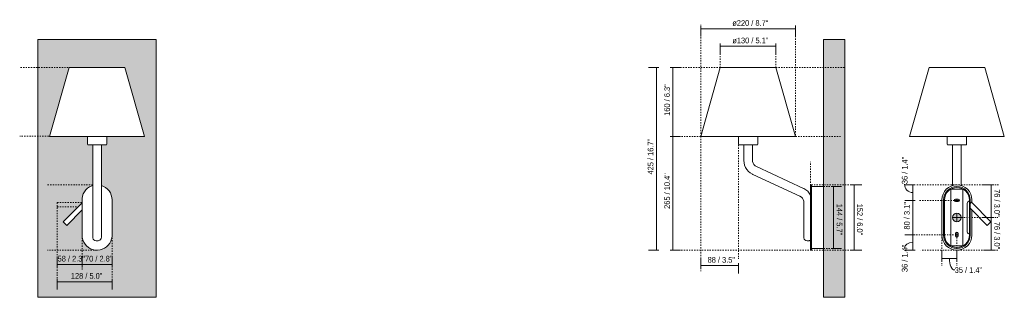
# Model space of a CAD drawing. Header units: millimetres. Extents: x -6760 to -4467, y 0 to 6739.
# Tile 1 of 3: x -6760 to -4467, y 0 to 646. Entities that reach past the tile are written whole.
import ezdxf

# ---------------------------------------------------------------- set-up
doc = ezdxf.new("R2010")
doc.units = ezdxf.units.MM
doc.linetypes.add('Dash', pattern=[6, 3, -3])
doc.layers.add('A-ANNO-DIMS', color=7, linetype='Dash', lineweight=9, true_color=0xd2d2d2)
for name, color, linetype, lineweight in [('A-ANNO-DIMS-6', 7, 'Continuous', 9), ('A-DETL-GENF', 7, 'Continuous', 9), ('A-WALL', 7, 'Continuous', 9), ('E-LITE-EQPM', 7, 'Continuous', 20)]:
    doc.layers.add(name, color=color, linetype=linetype, lineweight=lineweight)
doc.styles.add('Arial Narrow', font='ARIALN.TTF', dxfattribs={"height": 13.2})
doc.dimstyles.new('FARO_-_2_2mm_Arial_Narrow_mm_Inch_Left', dxfattribs={"dimscale": 304.8, "dimtxt": 13.509289, "dimasz": 0, "dimexe": 0.059055, "dimexo": 0.0625, "dimgap": 0.009843, "dimtad": 1, "dimdec": 0, "dimzin": 0, "dimdsep": 46, "dimtxsty": 'Arial Narrow', "dimblk1": 'NONE', "dimblk2": 'NONE', "dimsah": 1, "dimcen": 0.09, "dimadec": 0, "dimazin": 0, "dimtfac": 1, "dimtdec": 4, "dimtix": 1, "dimtmove": 0, "dimatfit": 3, "dimfxl": 0.019685, "dimfxlon": 1, "dimtvp": 1, "dimtolj": 1, "dimtzin": 0, "dimarcsym": 2})
doc.dimstyles.new('FARO_-_2_2mm_Arial_Narrow_mm_Inch_Left_1', dxfattribs={"dimscale": 304.8, "dimtxt": 13.509289, "dimasz": 0, "dimexe": 0.059055, "dimexo": 0.0625, "dimgap": 0.009843, "dimtad": 1, "dimdec": 0, "dimzin": 0, "dimdsep": 46, "dimtxsty": 'Arial Narrow', "dimblk1": 'NONE', "dimblk2": 'NONE', "dimsah": 1, "dimcen": 0.09, "dimadec": 0, "dimazin": 0, "dimtfac": 1, "dimtdec": 4, "dimtix": 1, "dimtmove": 1, "dimatfit": 3, "dimfxl": 0.019685, "dimfxlon": 1, "dimtvp": 1, "dimtolj": 1, "dimtzin": 0, "dimarcsym": 2})
doc.dimstyles.new('FARO_-_2_2mm_Arial_Narrow_mm_Inch_Right', dxfattribs={"dimscale": 304.8, "dimtxt": 13.509289, "dimasz": 0, "dimexe": 0.059055, "dimexo": 0.0625, "dimgap": 0.009843, "dimtad": 1, "dimdec": 0, "dimzin": 0, "dimdsep": 46, "dimtxsty": 'Arial Narrow', "dimblk1": 'NONE', "dimblk2": 'NONE', "dimsah": 1, "dimcen": 0.09, "dimadec": 0, "dimazin": 0, "dimtfac": 1, "dimtdec": 4, "dimtix": 1, "dimtmove": 0, "dimatfit": 3, "dimfxl": 0.019685, "dimfxlon": 1, "dimtvp": 1, "dimtolj": 1, "dimtzin": 0, "dimarcsym": 2})

# ---------------------------------------------------------------- blocks, each defined once
blk = doc.blocks.new('24006-10 - 24006-10 ETERNA Right Chrome_White wall lamp with reader-583244-Alzado_PDF')
at = {"layer": 'E-LITE-EQPM'}
for p, q in [((-6602, 374.8), (-6602, 356.6)), ((-6557, 356.6), (-6557, 374.8)), ((-6589.5, 354.7), (-6589.5, 318.8)), ((-6569.5, 318.8), (-6569.5, 354.7)), ((-6589.5, 295.3), (-6589.5, 244.5)), ((-6569.5, 244.5), (-6569.5, 295.3)), ((-6614.5, 220.3), (-6658.7, 176.1)), ((-6614.5, 226.8), (-6614.5, 144.8)), ((-6589.5, 221.8), (-6589.5, 139.7)), ((-6569.5, 139.7), (-6569.5, 221.8)), ((-6544.5, 144.8), (-6544.5, 226.8)), ((-6650.2, 167.6), (-6614.5, 203.4)), ((-6650.2, 167.6), (-6658.7, 176.1)), ((-6579.5, 131.8), (-6581.7, 131.8)), ((-6577.2, 131.8), (-6579.5, 131.8))]:
    blk.add_line(p, q, dxfattribs=at)
at = {"layer": 'E-LITE-EQPM', "flags": 128}
for points in [[(-6600.1, 354.7), (-6601.3, 355.2), (-6602, 356.3), (-6602, 356.6)], [(-6589.5, 354.7), (-6591.6, 354.7), (-6594.8, 354.7), (-6597.4, 354.7), (-6599.1, 354.7), (-6600, 354.7), (-6600.1, 354.7)], [(-6600.1, 354.7), (-6599.7, 354.7), (-6598.4, 354.7), (-6596.2, 354.7), (-6593.3, 354.7), (-6589.8, 354.7), (-6585.9, 354.7), (-6581.7, 354.7), (-6579.5, 354.7)], [(-6579.5, 354.7), (-6575.2, 354.7), (-6571.1, 354.7), (-6567.4, 354.7), (-6564.2, 354.7), (-6561.6, 354.7), (-6559.9, 354.7), (-6559, 354.7), (-6558.8, 354.7)], [(-6558.8, 354.7), (-6559.3, 354.7), (-6560.6, 354.7), (-6562.8, 354.7), (-6565.7, 354.7), (-6569.2, 354.7), (-6569.5, 354.7)], [(-6557, 356.6), (-6557.4, 355.4), (-6558.5, 354.8), (-6558.8, 354.7)], [(-6589.5, 318.8), (-6589.5, 314), (-6589.5, 309.4), (-6589.5, 305), (-6589.5, 301.2), (-6589.5, 298), (-6589.5, 295.5), (-6589.5, 295.3)], [(-6569.5, 295.3), (-6569.5, 297.7), (-6569.5, 300.9), (-6569.5, 304.7), (-6569.5, 308.9), (-6569.5, 313.6), (-6569.5, 318.4), (-6569.5, 318.8)], [(-6589.5, 260.2), (-6591.8, 259.6), (-6596.9, 257.2), (-6601.5, 254), (-6605.6, 250.1), (-6609, 245.6), (-6611.6, 240.7), (-6613.4, 235.3), (-6614.4, 229.8), (-6614.5, 226.8)], [(-6544.5, 226.8), (-6544.9, 232.4), (-6546.3, 237.9), (-6548.5, 243), (-6551.5, 247.8), (-6555.2, 252), (-6559.6, 255.6), (-6564.4, 258.4), (-6569.5, 260.3)], [(-6589.5, 221.8), (-6589.5, 226.5), (-6589.5, 231.1), (-6589.5, 235.3), (-6589.5, 239.1), (-6589.5, 242.2), (-6589.5, 244.5)], [(-6569.5, 244.5), (-6569.5, 242.1), (-6569.5, 239), (-6569.5, 235.2), (-6569.5, 231), (-6569.5, 226.4), (-6569.5, 221.8)], [(-6652.7, 170.1), (-6653.9, 171), (-6654.6, 171.7)], [(-6614.5, 144.8), (-6614, 139.2), (-6612.7, 133.7), (-6610.5, 128.6), (-6607.5, 123.8), (-6603.8, 119.6), (-6599.4, 116), (-6594.6, 113.2), (-6589.3, 111.2), (-6583.8, 110.1), (-6578.2, 109.8), (-6572.6, 110.5), (-6567.2, 112), (-6562.1, 114.4), (-6557.5, 117.6), (-6553.4, 121.5), (-6550, 126), (-6547.4, 130.9), (-6545.6, 136.3), (-6544.6, 141.8), (-6544.5, 144.8)], [(-6581.7, 131.8), (-6584.4, 132.3), (-6586.7, 133.7), (-6588.4, 135.7), (-6589.3, 138.2), (-6589.5, 139.7)], [(-6569.5, 139.7), (-6569.9, 137.1), (-6571.2, 134.8), (-6573.2, 133), (-6575.7, 132), (-6577.2, 131.8)]]:
    blk.add_lwpolyline(points, dxfattribs=at)
blk = doc.blocks.new('24006-10 - 24006-10 ETERNA Right Chrome_White wall lamp with reader-583244-Lateral_PDF')
at = {"layer": 'E-LITE-EQPM'}
for p, q in [((-3466.9, 374.8), (-3466.9, 356.6)), ((-3421.9, 356.6), (-3421.9, 374.8)), ((-3464.7, 354.7), (-3465, 354.7)), ((-3454.4, 354.7), (-3454.4, 318.8)), ((-3434.4, 318.8), (-3434.4, 354.7)), ((-3315.3, 253.6), (-3425.1, 304.3)), ((-3433.5, 286.2), (-3323.7, 235.4)), ((-3297, 261.8), (-3297.9, 261.8)), ((-3297, 226.8), (-3297, 261.8)), ((-3269, 257.8), (-3297, 257.8)), ((-3315, 221.8), (-3315, 139.7)), ((-3299, 226.8), (-3299, 144.8)), ((-3297, 144.8), (-3297, 226.8)), ((-3297, 109.8), (-3297, 144.8)), ((-3302.7, 131.8), (-3307.2, 131.8)), ((-3297.9, 109.8), (-3297, 109.8)), ((-3297, 113.8), (-3269, 113.8))]:
    blk.add_line(p, q, dxfattribs=at)
at = {"layer": 'E-LITE-EQPM', "flags": 128}
for points in [[(-3465, 354.7), (-3466.2, 355.2), (-3466.9, 356.3), (-3466.9, 356.6)], [(-3465, 354.7), (-3464.6, 354.7), (-3463.3, 354.7), (-3461.1, 354.7), (-3458.2, 354.7), (-3454.7, 354.7), (-3450.8, 354.7), (-3446.6, 354.7), (-3442.2, 354.7), (-3438, 354.7), (-3434.1, 354.7), (-3430.6, 354.7), (-3427.7, 354.7), (-3425.5, 354.7), (-3424.2, 354.7), (-3423.8, 354.7)], [(-3422.6, 355.3), (-3423.4, 354.8), (-3423.8, 354.7)], [(-3421.9, 356.6), (-3422.3, 355.4), (-3422.4, 355.3)], [(-3454.4, 318.8), (-3453.9, 313.1), (-3452.6, 307.6), (-3450.4, 302.3), (-3447.4, 297.5), (-3443.7, 293.2), (-3439.3, 289.5), (-3434.4, 286.6), (-3433.5, 286.2)], [(-3425.1, 304.3), (-3428.4, 306.3), (-3431, 309), (-3433, 312.3), (-3434.1, 315.9), (-3434.4, 318.8)], [(-3299, 238.1), (-3302, 242.8), (-3305.7, 247), (-3310, 250.6), (-3314.9, 253.4), (-3315.3, 253.6)], [(-3299, 260.8), (-3298.5, 261.6), (-3297.9, 261.8)], [(-3299, 244.2), (-3299, 247.4), (-3299, 251.6), (-3299, 255), (-3299, 257.7), (-3299, 259.6), (-3299, 260.6), (-3299, 260.8)], [(-3299, 260.8), (-3299, 260.3), (-3299, 259), (-3299, 256.8), (-3299, 253.8), (-3299, 250.1), (-3299, 245.7), (-3299, 240.9), (-3299, 235.7), (-3299, 230.2), (-3299, 226.8)], [(-3323.7, 235.4), (-3320.5, 233.5), (-3318, 230.8), (-3316.1, 227.7), (-3315.1, 224.1), (-3315, 221.8)], [(-3307.2, 131.8), (-3309.8, 132.3), (-3312.1, 133.7), (-3313.9, 135.7), (-3314.8, 138.2), (-3315, 139.7)], [(-3299, 144.8), (-3299, 139.3), (-3299, 133.9), (-3299, 128.8), (-3299, 124.2), (-3299, 120), (-3299, 116.6), (-3299, 113.9), (-3299, 112), (-3299, 111), (-3299, 110.8)], [(-3299, 132.9), (-3301.2, 132), (-3302.7, 131.8)], [(-3299, 110.8), (-3299, 111.3), (-3299, 112.6), (-3299, 114.8), (-3299, 117.8), (-3299, 121.5), (-3299, 125.9), (-3299, 127.4)], [(-3297.9, 109.8), (-3298.8, 110.2), (-3299, 110.8)]]:
    blk.add_lwpolyline(points, dxfattribs=at)
at = {"layer": 'E-LITE-EQPM'}
for centre, start, end in [((-3272.9, 240.8), 0, 1.4083), ((-3272.9, 130.8), 358.5917, 360)]:
    blk.add_arc(centre, 3.96, start, end, dxfattribs=at)
blk = doc.blocks.new('24006-10 - 24006-10 ETERNA Right Chrome_White wall lamp with reader-583244-Alzado_PDF Fixing')
at = {"layer": 'E-LITE-EQPM', "color": 253, "lineweight": 9, "true_color": 0xaaaaaa}
for p, q in [((6473.3, 374.8), (6473.2, 374.8)), ((6501.4, 374.8), (6501.4, 374.8)), ((6529.4, 374.8), (6529.5, 374.8)), ((6557, 374.8), (6557, 356.6)), ((6557.5, 374.8), (6557.5, 374.8)), ((6577.2, 374.8), (6577.2, 374.8)), ((6602, 356.6), (6602, 374.8)), ((6664.2, 374.8), (6664.2, 374.8)), ((6667, 374.8), (6667, 374.8)), ((6672.6, 374.8), (6672.6, 374.8)), ((6686.7, 374.8), (6686.6, 374.8)), ((6569.5, 354.7), (6569.5, 318.8)), ((6589.5, 318.8), (6589.5, 354.7)), ((6569.5, 295.3), (6569.5, 260.3)), ((6589.5, 260.3), (6589.5, 295.3)), ((6544.5, 144.8), (6544.5, 226.8)), ((6548.5, 144.8), (6548.5, 226.8)), ((6550.5, 226.8), (6550.5, 144.8)), ((6603.5, 217.9), (6603.5, 218.3)), ((6603.5, 217.5), (6603.5, 217.9)), ((6603.5, 215.3), (6603.5, 217.5)), ((6603.5, 156.3), (6603.5, 215.3)), ((6608.5, 226.8), (6608.5, 144.8)), ((6610.5, 144.8), (6610.5, 226.8)), ((6610.5, 207.4), (6650.2, 167.6)), ((6610.6, 218.2), (6613.6, 221.2)), ((6658.7, 176.1), (6613.6, 221.2)), ((6614.5, 220.3), (6614.5, 226.8)), ((6614.5, 144.8), (6614.5, 203.4)), ((6658.7, 176.1), (6650.2, 167.6)), ((6603.5, 153.3), (6603.5, 156.3)), ((6603.5, 153.3), (6603.5, 153.3))]:
    blk.add_line(p, q, dxfattribs=at)
at = {"layer": 'E-LITE-EQPM', "color": 253, "lineweight": 9, "true_color": 0xaaaaaa, "flags": 128}
for points in [[(6558.8, 354.7), (6557.7, 355.2), (6557, 356.3), (6557, 356.6)], [(6569.5, 354.7), (6567.4, 354.7), (6564.2, 354.7), (6561.6, 354.7), (6559.9, 354.7), (6559, 354.7), (6558.8, 354.7)], [(6558.8, 354.7), (6559.3, 354.7), (6560.6, 354.7), (6562.8, 354.7), (6565.7, 354.7), (6569.2, 354.7), (6573.1, 354.7), (6577.3, 354.7), (6579.5, 354.7)], [(6579.5, 354.7), (6583.8, 354.7), (6587.9, 354.7), (6591.6, 354.7), (6594.8, 354.7), (6597.4, 354.7), (6599.1, 354.7), (6600, 354.7), (6600.1, 354.7)], [(6600.1, 354.7), (6599.7, 354.7), (6598.4, 354.7), (6596.2, 354.7), (6593.3, 354.7), (6589.8, 354.7), (6589.5, 354.7)], [(6602, 356.6), (6601.6, 355.4), (6600.5, 354.8), (6600.1, 354.7)], [(6569.5, 295.3), (6569.5, 297.7), (6569.5, 300.9), (6569.5, 304.7), (6569.5, 308.9), (6569.5, 313.6), (6569.5, 318.4), (6569.5, 318.8)], [(6589.5, 318.8), (6589.5, 314), (6589.5, 309.4), (6589.5, 305), (6589.5, 301.2), (6589.5, 298), (6589.5, 295.5), (6589.5, 295.3)], [(6603.5, 218.3), (6604, 220.6), (6605.3, 222.5), (6607.2, 223.8), (6608, 224.1)], [(6608, 224.1), (6608.5, 224.6), (6608.5, 224.7)], [(6656.2, 173.6), (6655.3, 172.4), (6654.6, 171.7)], [(6608, 147.5), (6605.9, 148.5), (6604.3, 150.3), (6603.6, 152.5), (6603.5, 153.3)], [(6608.5, 146.9), (6608.1, 147.4), (6608, 147.5)]]:
    blk.add_lwpolyline(points, dxfattribs=at)
at = {"layer": 'E-LITE-EQPM', "color": 253, "lineweight": 9, "true_color": 0xaaaaaa}
for centre, radius, start, end in [((6579.5, 226.8), 35, 0, 180), ((6579.5, 226.8), 31, 0, 180), ((6579.5, 226.8), 29, 0, 180), ((6579.5, 144.8), 35, 180, 0), ((6579.5, 144.8), 31, 180, 0), ((6579.5, 144.8), 29, 180, 360)]:
    blk.add_arc(centre, radius, start, end, dxfattribs=at)
blk = doc.blocks.new('DIMBLOCK1-Alzado_PDF')
at = {"layer": 'A-ANNO-DIMS-6', "color": 251, "true_color": 0x5b5b5b, "transparency": 16777216}
for p, q in [((-6614.5, 76.4), (-6614.5, 94.6)), ((-6544.5, 76.4), (-6544.5, 94.6)), ((-6614.5, 76.6), (-6544.5, 76.6)), ((-6614.5, 76.6), (-6614.5, 70.6)), ((-6544.5, 76.6), (-6544.5, 70.6))]:
    blk.add_line(p, q, dxfattribs=at)
at = {"layer": 'A-ANNO-DIMS-6', "color": 0, "transparency": 16777216, "insert": (-6607.5, 96.6), "char_height": 13.2, "width": 67.16, "attachment_point": 1, "line_spacing_factor": 0.974696, "style": 'Arial Narrow'}
blk.add_mtext('70 / 2.8"', dxfattribs=at)
blk = doc.blocks.new('_None')
blk = doc.blocks.new('DIMBLOCK2-Alzado_PDF')
at = {"layer": 'A-ANNO-DIMS-6', "color": 251, "true_color": 0x5b5b5b, "transparency": 16777216}
for p, q in [((-6672.2, 42.4), (-6672.2, 18.4)), ((-6672.2, 36.4), (-6672.2, 42.4)), ((-6672.2, 36.4), (-6544.5, 36.4)), ((-6544.5, 42.4), (-6544.5, 18.4)), ((-6544.5, 36.4), (-6544.5, 42.4))]:
    blk.add_line(p, q, dxfattribs=at)
at = {"layer": 'A-ANNO-DIMS-6', "color": 0, "transparency": 16777216, "insert": (-6640.5, 56.5), "char_height": 13.2, "width": 77.196, "attachment_point": 1, "line_spacing_factor": 0.974696, "style": 'Arial Narrow'}
blk.add_mtext('128 / 5.0"', dxfattribs=at)
blk = doc.blocks.new('DIMBLOCK3-Alzado_PDF')
at = {"layer": 'A-ANNO-DIMS-6', "color": 251, "true_color": 0x5b5b5b, "transparency": 16777216}
for p, q in [((-6672.2, 76.4), (-6672.2, 94.6)), ((-6614.5, 76.4), (-6614.5, 94.6)), ((-6672.2, 76.6), (-6614.5, 76.6)), ((-6672.2, 76.6), (-6672.2, 70.6)), ((-6614.5, 76.6), (-6614.5, 70.6))]:
    blk.add_line(p, q, dxfattribs=at)
at = {"layer": 'A-ANNO-DIMS-6', "color": 0, "transparency": 16777216, "insert": (-6671.3, 96.6), "char_height": 13.2, "width": 67.16, "attachment_point": 1, "line_spacing_factor": 0.974696, "style": 'Arial Narrow'}
blk.add_mtext('58 / 2.3"', dxfattribs=at)
blk = doc.blocks.new('DIMBLOCK7-Lateral_PDF')
at = {"layer": 'A-ANNO-DIMS-6', "color": 251, "true_color": 0x5b5b5b, "transparency": 16777216}
for p, q in [((-4870.7, 257.8), (-4846.7, 257.8)), ((-4864.7, 257.8), (-4870.7, 257.8)), ((-4864.7, 257.8), (-4864.7, 113.8)), ((-4864.7, 113.8), (-4870.7, 113.8)), ((-4864.9, 113.8), (-4846.7, 113.8))]:
    blk.add_line(p, q, dxfattribs=at)
at = {"layer": 'A-ANNO-DIMS-6', "color": 0, "transparency": 16777216, "insert": (-4844.6, 218), "char_height": 13.2, "width": 77.196, "attachment_point": 1, "rotation": 270, "line_spacing_factor": 0.974696, "style": 'Arial Narrow'}
blk.add_mtext('144 / 5.7"', dxfattribs=at)
blk = doc.blocks.new('DIMBLOCK8-Lateral_PDF')
at = {"layer": 'A-ANNO-DIMS-6', "color": 251, "true_color": 0x5b5b5b, "transparency": 16777216}
for p, q in [((-4817.2, 261.8), (-4823.2, 261.8)), ((-4817.4, 261.8), (-4799.2, 261.8)), ((-4817.2, 261.8), (-4817.2, 109.8)), ((-4817.2, 109.8), (-4823.2, 109.8)), ((-4817.4, 109.8), (-4799.2, 109.8))]:
    blk.add_line(p, q, dxfattribs=at)
at = {"layer": 'A-ANNO-DIMS-6', "color": 0, "transparency": 16777216, "insert": (-4797.2, 218), "char_height": 13.2, "width": 77.196, "attachment_point": 1, "rotation": 270, "line_spacing_factor": 0.974696, "style": 'Arial Narrow'}
blk.add_mtext('152 / 6.0"', dxfattribs=at)
blk = doc.blocks.new('DIMBLOCK9-Lateral_PDF')
at = {"layer": 'A-ANNO-DIMS-6', "color": 251, "true_color": 0x5b5b5b, "transparency": 16777216}
for p, q in [((-5128.6, 584.7), (-5128.6, 590.7)), ((-5128.6, 584.8), (-5128.6, 566.7)), ((-4999, 584.7), (-5128.6, 584.7)), ((-4999, 584.7), (-4999, 590.7)), ((-4999, 584.8), (-4999, 566.7))]:
    blk.add_line(p, q, dxfattribs=at)
at = {"layer": 'A-ANNO-DIMS-6', "color": 0, "transparency": 16777216, "insert": (-5100.6, 604.7), "char_height": 13.2, "width": 88.261, "attachment_point": 1, "line_spacing_factor": 0.974696, "style": 'Arial Narrow'}
blk.add_mtext('ø130 / 5.1"', dxfattribs=at)
blk = doc.blocks.new('DIMBLOCK10-Lateral_PDF')
at = {"layer": 'A-ANNO-DIMS-6', "color": 251, "true_color": 0x5b5b5b, "transparency": 16777216}
for p, q in [((-5239.1, 534.8), (-5245.1, 534.8)), ((-5239.3, 534.8), (-5221.1, 534.8)), ((-5239.1, 534.8), (-5239.1, 374.8)), ((-5239.1, 374.8), (-5245.1, 374.8)), ((-5239.3, 374.8), (-5221.1, 374.8))]:
    blk.add_line(p, q, dxfattribs=at)
at = {"layer": 'A-ANNO-DIMS-6', "color": 0, "transparency": 16777216, "insert": (-5259.1, 422.6), "char_height": 13.2, "width": 77.196, "attachment_point": 1, "rotation": 90, "line_spacing_factor": 0.974696, "style": 'Arial Narrow'}
blk.add_mtext('160 / 6.3"', dxfattribs=at)
blk = doc.blocks.new('DIMBLOCK11-Lateral_PDF')
at = {"layer": 'A-ANNO-DIMS-6', "color": 251, "true_color": 0x5b5b5b, "transparency": 16777216}
for p, q in [((-5239.1, 374.8), (-5245.1, 374.8)), ((-5239.3, 374.8), (-5221.1, 374.8)), ((-5239.1, 374.8), (-5239.1, 109.8)), ((-5239.1, 109.8), (-5245.1, 109.8)), ((-5239.3, 109.8), (-5221.1, 109.8))]:
    blk.add_line(p, q, dxfattribs=at)
at = {"layer": 'A-ANNO-DIMS-6', "color": 0, "transparency": 16777216, "insert": (-5259.1, 205.9), "char_height": 13.2, "width": 87.231, "attachment_point": 1, "rotation": 90, "line_spacing_factor": 0.974696, "style": 'Arial Narrow'}
blk.add_mtext('265 / 10.4"', dxfattribs=at)
blk = doc.blocks.new('DIMBLOCK12-Lateral_PDF')
at = {"layer": 'A-ANNO-DIMS-6', "color": 251, "true_color": 0x5b5b5b, "transparency": 16777216}
for p, q in [((-5271.5, 534.8), (-5295.5, 534.8)), ((-5277.5, 534.8), (-5277.5, 109.8)), ((-5277.5, 534.8), (-5271.5, 534.8)), ((-5271.5, 109.8), (-5295.5, 109.8)), ((-5277.5, 109.8), (-5271.5, 109.8))]:
    blk.add_line(p, q, dxfattribs=at)
at = {"layer": 'A-ANNO-DIMS-6', "color": 0, "transparency": 16777216, "insert": (-5297.5, 285.9), "char_height": 13.2, "width": 87.231, "attachment_point": 1, "rotation": 90, "line_spacing_factor": 0.974696, "style": 'Arial Narrow'}
blk.add_mtext('425 / 16.7"', dxfattribs=at)
blk = doc.blocks.new('DIMBLOCK13-Lateral_PDF')
at = {"layer": 'A-ANNO-DIMS-6', "color": 251, "true_color": 0x5b5b5b, "transparency": 16777216}
for p, q in [((-5174.1, 625.3), (-5174.1, 631.3)), ((-5174.1, 625.4), (-5174.1, 607.3)), ((-4953.7, 625.3), (-5174.1, 625.3)), ((-4953.7, 625.3), (-4953.7, 631.3)), ((-4953.7, 625.4), (-4953.7, 607.3))]:
    blk.add_line(p, q, dxfattribs=at)
at = {"layer": 'A-ANNO-DIMS-6', "color": 0, "transparency": 16777216, "insert": (-5100.7, 645.3), "char_height": 13.2, "width": 88.261, "attachment_point": 1, "line_spacing_factor": 0.974696, "style": 'Arial Narrow'}
blk.add_mtext('ø220 / 8.7"', dxfattribs=at)
blk = doc.blocks.new('DIMBLOCK14-Lateral_PDF')
at = {"layer": 'A-ANNO-DIMS-6', "color": 251, "true_color": 0x5b5b5b, "transparency": 16777216}
for p, q in [((-5174.1, 73.5), (-5174.1, 91.7)), ((-5174.1, 73.7), (-5086.3, 73.7)), ((-5174.1, 73.7), (-5174.1, 67.7)), ((-5086.3, 79.7), (-5086.3, 55.7)), ((-5086.3, 73.7), (-5086.3, 79.7))]:
    blk.add_line(p, q, dxfattribs=at)
at = {"layer": 'A-ANNO-DIMS-6', "color": 0, "transparency": 16777216, "insert": (-5158.2, 93.8), "char_height": 13.2, "width": 67.16, "attachment_point": 1, "line_spacing_factor": 0.974696, "style": 'Arial Narrow'}
blk.add_mtext('88 / 3.5"', dxfattribs=at)
blk = doc.blocks.new('DIMBLOCK15-Alzado_PDF Fixing')
at = {"layer": 'A-ANNO-DIMS-6', "color": 251, "true_color": 0x5b5b5b, "transparency": 16777216}
for p, q in [((-4674.7, 261.8), (-4698.7, 261.8)), ((-4680.7, 261.8), (-4680.7, 225.8)), ((-4680.7, 261.8), (-4674.7, 261.8)), ((-4674.7, 225.8), (-4698.7, 225.8)), ((-4680.7, 225.8), (-4674.7, 225.8))]:
    blk.add_line(p, q, dxfattribs=at)
blk.add_ellipse((-4680.7, 263.5), major_axis=(0, 19.7), ratio=0.961746, start_param=1.570796, end_param=3.141593, dxfattribs=at)
at = {"layer": 'A-ANNO-DIMS-6', "color": 0, "transparency": 16777216, "insert": (-4706, 263.5), "char_height": 13.2, "width": 67.16, "attachment_point": 1, "rotation": 90, "line_spacing_factor": 0.974696, "style": 'Arial Narrow'}
blk.add_mtext('36 / 1.4"', dxfattribs=at)
blk = doc.blocks.new('DIMBLOCK16-Alzado_PDF Fixing')
at = {"layer": 'A-ANNO-DIMS-6', "color": 251, "true_color": 0x5b5b5b, "transparency": 16777216}
for p, q in [((-4674.7, 225.8), (-4698.7, 225.8)), ((-4680.7, 225.8), (-4680.7, 145.8)), ((-4680.7, 225.8), (-4674.7, 225.8)), ((-4674.7, 145.8), (-4698.7, 145.8)), ((-4680.7, 145.8), (-4674.7, 145.8))]:
    blk.add_line(p, q, dxfattribs=at)
at = {"layer": 'A-ANNO-DIMS-6', "color": 0, "transparency": 16777216, "insert": (-4700.8, 157.8), "char_height": 13.2, "width": 67.16, "attachment_point": 1, "rotation": 90, "line_spacing_factor": 0.974696, "style": 'Arial Narrow'}
blk.add_mtext('80 / 3.1"', dxfattribs=at)
blk = doc.blocks.new('DIMBLOCK17-Alzado_PDF Fixing')
at = {"layer": 'A-ANNO-DIMS-6', "color": 251, "true_color": 0x5b5b5b, "transparency": 16777216}
for p, q in [((-4674.7, 145.8), (-4698.7, 145.8)), ((-4680.7, 145.8), (-4680.7, 109.8)), ((-4680.7, 145.8), (-4674.7, 145.8)), ((-4674.7, 109.8), (-4698.7, 109.8)), ((-4680.7, 109.8), (-4674.7, 109.8))]:
    blk.add_line(p, q, dxfattribs=at)
blk.add_ellipse((-4680.7, 114.8), major_axis=(-18.9, 0), ratio=0.688419, start_param=4.712389, end_param=6.283185, dxfattribs=at)
at = {"layer": 'A-ANNO-DIMS-6', "color": 0, "transparency": 16777216, "insert": (-4706, 58.8), "char_height": 13.2, "width": 67.16, "attachment_point": 1, "rotation": 90, "line_spacing_factor": 0.974696, "style": 'Arial Narrow'}
blk.add_mtext('36 / 1.4"', dxfattribs=at)
blk = doc.blocks.new('DIMBLOCK18-Alzado_PDF Fixing')
at = {"layer": 'A-ANNO-DIMS-6', "color": 251, "true_color": 0x5b5b5b, "transparency": 16777216}
for p, q in [((-4497.6, 185.8), (-4515.8, 185.8)), ((-4497.8, 109.8), (-4497.8, 185.8)), ((-4497.8, 185.8), (-4491.8, 185.8)), ((-4497.6, 109.8), (-4515.8, 109.8)), ((-4497.8, 109.8), (-4491.8, 109.8))]:
    blk.add_line(p, q, dxfattribs=at)
at = {"layer": 'A-ANNO-DIMS-6', "color": 0, "transparency": 16777216, "insert": (-4477.7, 175.8), "char_height": 13.2, "width": 67.16, "attachment_point": 1, "rotation": 270, "line_spacing_factor": 0.974696, "style": 'Arial Narrow'}
blk.add_mtext('76 / 3.0"', dxfattribs=at)
blk = doc.blocks.new('DIMBLOCK19-Alzado_PDF Fixing')
at = {"layer": 'A-ANNO-DIMS-6', "color": 251, "true_color": 0x5b5b5b, "transparency": 16777216}
for p, q in [((-4497.6, 261.8), (-4515.8, 261.8)), ((-4497.8, 185.8), (-4497.8, 261.8)), ((-4497.8, 261.8), (-4491.8, 261.8)), ((-4497.6, 185.8), (-4515.8, 185.8)), ((-4497.8, 185.8), (-4491.8, 185.8))]:
    blk.add_line(p, q, dxfattribs=at)
at = {"layer": 'A-ANNO-DIMS-6', "color": 0, "transparency": 16777216, "insert": (-4477.7, 251.8), "char_height": 13.2, "width": 67.16, "attachment_point": 1, "rotation": 270, "line_spacing_factor": 0.974696, "style": 'Arial Narrow'}
blk.add_mtext('76 / 3.0"', dxfattribs=at)
blk = doc.blocks.new('DIMBLOCK20-Alzado_PDF Fixing')
at = {"layer": 'A-ANNO-DIMS-6', "color": 251, "true_color": 0x5b5b5b, "transparency": 16777216}
for p, q in [((-4612.8, 90.3), (-4612.8, 108.5)), ((-4577.8, 90.3), (-4577.8, 108.5)), ((-4612.8, 90.5), (-4577.8, 90.5)), ((-4612.8, 90.5), (-4612.8, 84.5)), ((-4577.8, 90.5), (-4577.8, 84.5))]:
    blk.add_line(p, q, dxfattribs=at)
blk.add_ellipse((-4583, 90.5), major_axis=(0, 26.8), ratio=0.46081, start_param=1.570796, end_param=3.141593, dxfattribs=at)
at = {"layer": 'A-ANNO-DIMS-6', "color": 0, "transparency": 16777216, "insert": (-4583, 70.1), "char_height": 13.2, "width": 67.16, "attachment_point": 1, "line_spacing_factor": 0.974696, "style": 'Arial Narrow'}
blk.add_mtext('35 / 1.4"', dxfattribs=at)

msp = doc.modelspace()

# ---------------------------------------------------------------- hatches: boundary and pattern name
at = {"layer": 'A-DETL-GENF', "true_color": 0xc0c0c0}
h = msp.add_hatch(color=9, dxfattribs=at)
h.paths.add_polyline_path([(-4577.8, 139.8), (-4577, 139.9), (-4576.3, 140.2), (-4575.7, 140.7), (-4575.2, 141.3), (-4574.9, 142), (-4574.8, 143), (-4574.8, 148.8), (-4574.9, 149.6), (-4575.2, 150.3), (-4575.7, 150.9), (-4576.3, 151.4), (-4577, 151.7), (-4577.8, 151.8), (-4578.6, 151.7), (-4579.3, 151.4), (-4579.9, 150.9), (-4580.4, 150.3), (-4580.7, 149.6), (-4580.8, 148.8), (-4580.8, 142.8), (-4580.7, 142), (-4580.4, 141.3), (-4579.9, 140.7), (-4579.3, 140.2), (-4578.6, 139.9)])
h.paths.add_polyline_path([(-4577.8, 175.8), (-4575.2, 176.1), (-4572.8, 177.1), (-4570.7, 178.7), (-4569.1, 180.8), (-4568.1, 183.2), (-4567.8, 185.8), (-4568.1, 188.4), (-4569.1, 190.8), (-4570.7, 192.9), (-4572.8, 194.5), (-4575.2, 195.5), (-4577.8, 195.8), (-4580.4, 195.5), (-4582.8, 194.5), (-4584.8, 192.9), (-4586.4, 190.8), (-4587.4, 188.4), (-4587.8, 185.8), (-4587.4, 183.2), (-4586.4, 180.8), (-4584.8, 178.7), (-4582.8, 177.1), (-4580.4, 176.1)])
h.paths.add_polyline_path([(-4577.3, 222.8), (-4574.8, 222.8), (-4574, 222.9), (-4573.3, 223.2), (-4572.7, 223.7), (-4572.2, 224.3), (-4571.9, 225), (-4571.8, 225.8), (-4571.9, 226.6), (-4572.2, 227.3), (-4572.7, 227.9), (-4573.3, 228.4), (-4574, 228.7), (-4574.8, 228.8), (-4580.8, 228.8), (-4581.6, 228.7), (-4582.3, 228.4), (-4582.9, 227.9), (-4583.4, 227.3), (-4583.7, 226.6), (-4583.8, 225.8), (-4583.7, 225), (-4583.4, 224.3), (-4582.9, 223.7), (-4582.3, 223.2), (-4581.6, 222.9), (-4580.8, 222.8)])
at = {"layer": 'A-WALL', "true_color": 0xf7f7f7}
h = msp.add_hatch(color=7, dxfattribs=at)
h.paths.add_polyline_path([(-6669.8, 0), (-6442, 0), (-6442, 600), (-6717, 600), (-6717, 0)])
h.paths.add_polyline_path([(-6579.5, 109.8), (-6584.3, 110.1), (-6588.6, 111), (-6592.9, 112.5), (-6597.2, 114.6), (-6601, 117.2), (-6604.2, 120.1), (-6607.3, 123.6), (-6609.9, 127.5), (-6612, 131.8), (-6613.4, 136), (-6614.2, 140.7), (-6614.5, 145.2), (-6614.5, 203.4), (-6650.2, 167.6), (-6652.4, 169.8), (-6653.1, 170.3), (-6654.9, 172), (-6656.5, 173.9), (-6656.7, 174.2), (-6658.7, 176.1), (-6614.5, 220.4), (-6614.5, 227.3), (-6614.2, 231.4), (-6613.2, 236.2), (-6611.8, 240.2), (-6609.6, 244.6), (-6607.3, 248.1), (-6604, 251.8), (-6600.8, 254.6), (-6596.7, 257.3), (-6592.5, 259.3), (-6589.5, 260.3), (-6589.5, 354.7), (-6600.1, 354.7), (-6600.9, 355), (-6601.5, 355.4), (-6601.7, 355.9), (-6602, 356.6), (-6602, 374.8), (-6689.8, 374.8), (-6644.3, 534.8), (-6514.7, 534.7), (-6469.2, 374.8), (-6557, 374.8), (-6557, 356.6), (-6557.6, 355.3), (-6557.6, 355.3), (-6558.3, 354.9), (-6559.2, 354.7), (-6569.5, 354.7), (-6569.5, 260.3), (-6566.1, 259.1), (-6561.9, 257.1), (-6558.1, 254.5), (-6554.7, 251.5), (-6551.7, 248), (-6549.1, 244.2), (-6547, 239.8), (-6545.6, 235.6), (-6544.8, 230.9), (-6544.5, 226.4), (-6544.5, 144.3), (-6544.8, 140.2), (-6545.8, 135.4), (-6547.2, 131.4), (-6549.4, 127), (-6551.7, 123.5), (-6555, 119.8), (-6558.2, 117), (-6562.3, 114.3), (-6566.5, 112.3), (-6570.9, 110.9), (-6575.1, 110.1), (-6579.1, 109.8)])
h.paths.add_polyline_path([(-6654.6, 171.7), (-6655.6, 172.8), (-6654.7, 171.7)])
at = {"layer": 'A-WALL', "true_color": 0xe8e8e8}
msp.add_hatch(color=254, dxfattribs=at).paths.add_polyline_path([(-4838.4, 0), (-4838.4, 600), (-4888.4, 600), (-4888.4, 0)])

# ---------------------------------------------------------------- linework, layer by layer
at = {"layer": 'A-ANNO-DIMS'}
for p, q in [((-5174.1, 374.8), (-5174.1, 634.8)), ((-4953.7, 377.7), (-4953.7, 632.7)), ((-5128.6, 534.8), (-5128.6, 584.8)), ((-4999, 534.8), (-4999, 589.8)), ((-6646.6, 534.8), (-6759.6, 534.8)), ((-5128.6, 534.8), (-5235.9, 534.8)), ((-4999, 534.8), (-4838.4, 534.8)), ((-6692, 375), (-6759.6, 375)), ((-5174.1, 374.8), (-5235.9, 374.8)), ((-5174.1, 374.8), (-5174.1, 61)), ((-4953.5, 374.8), (-4848.5, 374.8)), ((-5086.3, 354.8), (-5086.3, 89.8)), ((-4918.4, 260.7), (-4918.4, 315.7)), ((-6589.5, 261.8), (-6694.5, 261.8)), ((-4916.4, 261.8), (-4808.5, 261.8)), ((-4888.4, 257.8), (-4869.4, 257.8)), ((-4577.8, 261.8), (-4672.8, 261.8)), ((-4573.8, 261.8), (-4480.3, 261.8)), ((-6672.2, 220.8), (-6672.2, 40.8)), ((-6672.2, 220.8), (-6614.5, 220.8)), ((-6672.2, 210.8), (-6627.2, 210.8)), ((-4583.8, 225.8), (-4666.8, 225.8)), ((-4567.8, 185.8), (-4482.8, 185.8)), ((-6614.5, 144.8), (-6614.5, 64.8)), ((-6544.5, 144.8), (-6544.5, 39.8)), ((-4585.8, 145.8), (-4672.8, 145.8)), ((-4612.8, 145.8), (-4612.8, 73.4)), ((-4577.8, 139.8), (-4577.8, 73.4)), ((-6579.5, 109.8), (-6694.5, 109.8)), ((-4916.4, 109.8), (-5235.9, 109.8)), ((-4916.4, 109.8), (-4808.5, 109.8)), ((-4888.4, 113.8), (-4863.4, 113.8)), ((-4577.8, 109.8), (-4662, 109.8)), ((-4575.3, 109.8), (-4480.3, 109.8))]:
    msp.add_line(p, q, dxfattribs=at)
at = {"layer": 'A-WALL', "color": 253, "true_color": 0xaaaaaa}
for p, q in [((-6442, 600), (-6717, 600)), ((-6717, 600), (-6717, 0)), ((-6442, 0), (-6442, 600)), ((-6717, 0), (-6442, 0))]:
    msp.add_line(p, q, dxfattribs=at)
at = {"layer": 'A-WALL'}
for p, q in [((-4888.4, 0), (-4888.4, 600)), ((-4838.4, 600), (-4888.4, 600)), ((-4838.4, 600), (-4838.4, 0)), ((-4838.4, 0), (-4888.4, 0))]:
    msp.add_line(p, q, dxfattribs=at)
at = {"layer": 'E-LITE-EQPM'}
for p, q in [((-6644.3, 534.8), (-6689.8, 374.8)), ((-6514.7, 534.8), (-6644.3, 534.8)), ((-6469.2, 374.8), (-6514.7, 534.8)), ((-5128.6, 534.8), (-5174.1, 374.8)), ((-4999, 534.8), (-5128.6, 534.8)), ((-4953.5, 374.8), (-4999, 534.8)), ((-6689.8, 374.8), (-6469.2, 374.8)), ((-5174.1, 374.8), (-4953.5, 374.8)), ((-4563.8, 251.8), (-4591.8, 251.8)), ((-4591.8, 251.8), (-4591.8, 119.8)), ((-4563.8, 119.8), (-4563.8, 251.8)), ((-4583.8, 225.8), (-4571.8, 225.8)), ((-4574.8, 228.8), (-4580.8, 228.8)), ((-4580.8, 222.8), (-4574.8, 222.8)), ((-4577.8, 228.8), (-4577.8, 222.8)), ((-4587.8, 185.8), (-4567.8, 185.8)), ((-4577.8, 195.8), (-4577.8, 175.8)), ((-4580.8, 148.8), (-4580.8, 142.8)), ((-4580.8, 145.8), (-4574.8, 145.8)), ((-4577.8, 151.8), (-4577.8, 139.8)), ((-4574.8, 142.8), (-4574.8, 148.8)), ((-4591.8, 119.8), (-4563.8, 119.8))]:
    msp.add_line(p, q, dxfattribs=at)
at = {"layer": 'E-LITE-EQPM', "color": 253, "true_color": 0xaaaaaa}
for p, q in [((-4642.6, 534.8), (-4688.1, 374.8)), ((-4513, 534.8), (-4642.6, 534.8)), ((-4467.5, 374.8), (-4513, 534.8)), ((-4688.1, 374.8), (-4467.5, 374.8))]:
    msp.add_line(p, q, dxfattribs=at)
at = {"layer": 'E-LITE-EQPM'}
for centre, radius, start, end in [((-4580.8, 225.8), 3, 90, 270), ((-4574.8, 225.8), 3, 270, 90), ((-4577.8, 185.8), 10, 360, 180), ((-4577.8, 185.8), 10, 180, 0), ((-4577.8, 148.8), 3, 0, 180), ((-4577.8, 142.8), 3, 180, 360)]:
    msp.add_arc(centre, radius, start, end, dxfattribs=at)

# ---------------------------------------------------------------- block references
for name, p in [('24006-10 - 24006-10 ETERNA Right Chrome_White wall lamp with reader-583244-Alzado_PDF', (0, 0)), ('24006-10 - 24006-10 ETERNA Right Chrome_White wall lamp with reader-583244-Lateral_PDF', (-1619.4, 0))]:
    msp.add_blockref(name, p, dxfattribs=at)
at = {"layer": 'E-LITE-EQPM', "color": 253, "lineweight": 9, "true_color": 0xaaaaaa}
msp.add_blockref('24006-10 - 24006-10 ETERNA Right Chrome_White wall lamp with reader-583244-Alzado_PDF Fixing', (-11157.3, 0), dxfattribs=at)

# ---------------------------------------------------------------- dimensions: what is measured, and where the dimension line sits
at = {"layer": 'A-ANNO-DIMS', "color": 251, "linetype": 'Continuous', "true_color": 0x5b5b5b}
for base, p1, p2, dimstyle, override, picture, middle in [((-5174.1, 625.3), (-4953.7, 631.3), (-5174.1, 631.3), 'FARO_-_2_2mm_Arial_Narrow_mm_Inch_Left', {"dimpost": '<>', "dimfxl": 220.478034}, 'DIMBLOCK13-Lateral_PDF', (-5063.9, 636.8)), ((-5128.6, 584.7), (-4999, 590.7), (-5128.6, 590.7), 'FARO_-_2_2mm_Arial_Narrow_mm_Inch_Right', {"dimpost": '<>', "dimfxl": 129.579981}, 'DIMBLOCK9-Lateral_PDF', (-5063.8, 596.2))]:
    dim = msp.add_linear_dim(base=base, p1=p1, p2=p2, text='ø<>', dimstyle=dimstyle, override=override, dxfattribs=at)
    dim.commit()
    dim.dimension.update_dxf_attribs({"geometry": picture, "text_midpoint": middle})
for base, p1, p2, dimstyle, override, picture, middle in [((-5277.5, 109.8), (-5271.5, 534.8), (-5271.5, 109.8), 'FARO_-_2_2mm_Arial_Narrow_mm_Inch_Left', {"dimpost": '<>', "dimfxl": 424.956622}, 'DIMBLOCK12-Lateral_PDF', (-5289, 322.3)), ((-5239.1, 374.8), (-5245.1, 534.8), (-5245.1, 374.8), 'FARO_-_2_2mm_Arial_Narrow_mm_Inch_Left', {"dimpost": '<>', "dimfxl": 160.006567}, 'DIMBLOCK10-Lateral_PDF', (-5250.6, 454.8)), ((-5239.1, 109.8), (-5245.1, 374.8), (-5245.1, 109.8), 'FARO_-_2_2mm_Arial_Narrow_mm_Inch_Left', {"dimpost": '<>', "dimfxl": 264.950055}, 'DIMBLOCK11-Lateral_PDF', (-5250.6, 242.3)), ((-4864.7, 113.8), (-4870.7, 257.8), (-4870.7, 113.8), 'FARO_-_2_2mm_Arial_Narrow_mm_Inch_Right', {"dimtad": 4, "dimpost": '<>', "dimfxl": 144}, 'DIMBLOCK7-Lateral_PDF', (-4853.2, 185.8)), ((-4817.2, 109.8), (-4823.2, 261.8), (-4823.2, 109.8), 'FARO_-_2_2mm_Arial_Narrow_mm_Inch_Right', {"dimtad": 4, "dimpost": '<>', "dimfxl": 152}, 'DIMBLOCK8-Lateral_PDF', (-4805.7, 185.8)), ((-4497.8, 261.8), (-4491.8, 185.8), (-4491.8, 261.8), 'FARO_-_2_2mm_Arial_Narrow_mm_Inch_Right', {"dimtad": 4, "dimpost": '<>', "dimfxl": 76}, 'DIMBLOCK19-Alzado_PDF Fixing', (-4486.2, 223.8)), ((-4680.7, 145.8), (-4674.7, 225.8), (-4674.7, 145.8), 'FARO_-_2_2mm_Arial_Narrow_mm_Inch_Left', {"dimpost": '<>', "dimfxl": 80}, 'DIMBLOCK16-Alzado_PDF Fixing', (-4692.3, 185.8)), ((-4497.8, 185.8), (-4491.8, 109.8), (-4491.8, 185.8), 'FARO_-_2_2mm_Arial_Narrow_mm_Inch_Right', {"dimtad": 4, "dimpost": '<>', "dimfxl": 76}, 'DIMBLOCK18-Alzado_PDF Fixing', (-4486.2, 147.8))]:
    dim = msp.add_linear_dim(base=base, p1=p1, p2=p2, angle=90, dimstyle=dimstyle, override=override, dxfattribs=at)
    dim.commit()
    dim.dimension.update_dxf_attribs({"geometry": picture, "text_midpoint": middle})
for base, p1, p2, picture, middle in [((-4680.7, 225.8), (-4674.7, 261.8), (-4674.7, 225.8), 'DIMBLOCK15-Alzado_PDF Fixing', (-4697.2, 297)), ((-4680.7, 109.8), (-4674.7, 145.8), (-4674.7, 109.8), 'DIMBLOCK17-Alzado_PDF Fixing', (-4697.2, 92.4))]:
    dim = msp.add_linear_dim(base=base, p1=p1, p2=p2, angle=90, dimstyle='FARO_-_2_2mm_Arial_Narrow_mm_Inch_Left_1', override={"dimpost": '<>', "dimfxl": 36}, dxfattribs=at)
    dim.commit()
    dim.dimension.update_dxf_attribs({"geometry": picture, "text_midpoint": middle, "dimtype": 160, "text_rotation": 90})
for base, p1, p2, override, picture, middle in [((-6614.5, 76.6), (-6672.2, 70.6), (-6614.5, 70.6), {"dimpost": '<>', "dimfxl": 57.722089}, 'DIMBLOCK3-Alzado_PDF', (-6643.4, 88.1)), ((-6544.5, 76.6), (-6614.5, 70.6), (-6544.5, 70.6), {"dimpost": '<>', "dimfxl": 70}, 'DIMBLOCK1-Alzado_PDF', (-6579.5, 88.1)), ((-5086.3, 73.7), (-5174.1, 67.7), (-5086.3, 79.7), {"dimpost": '<>', "dimfxl": 88.633408}, 'DIMBLOCK14-Lateral_PDF', (-5130.2, 85.3)), ((-6544.5, 36.4), (-6672.2, 42.4), (-6544.5, 42.4), {"dimpost": '<>', "dimfxl": 127.722089}, 'DIMBLOCK2-Alzado_PDF', (-6608.4, 48))]:
    dim = msp.add_linear_dim(base=base, p1=p1, p2=p2, dimstyle='FARO_-_2_2mm_Arial_Narrow_mm_Inch_Left', override=override, dxfattribs=at)
    dim.commit()
    dim.dimension.update_dxf_attribs({"geometry": picture, "text_midpoint": middle})
dim = msp.add_linear_dim(base=(-4577.8, 90.5), p1=(-4612.8, 84.5), p2=(-4577.8, 84.5), dimstyle='FARO_-_2_2mm_Arial_Narrow_mm_Inch_Left_1', override={"dimpost": '<>', "dimfxl": 35}, dxfattribs=at)
dim.commit()
dim.dimension.update_dxf_attribs({"geometry": 'DIMBLOCK20-Alzado_PDF Fixing', "text_midpoint": (-4549.4, 61.3), "dimtype": 160})

doc.saveas('drawing.dxf')
